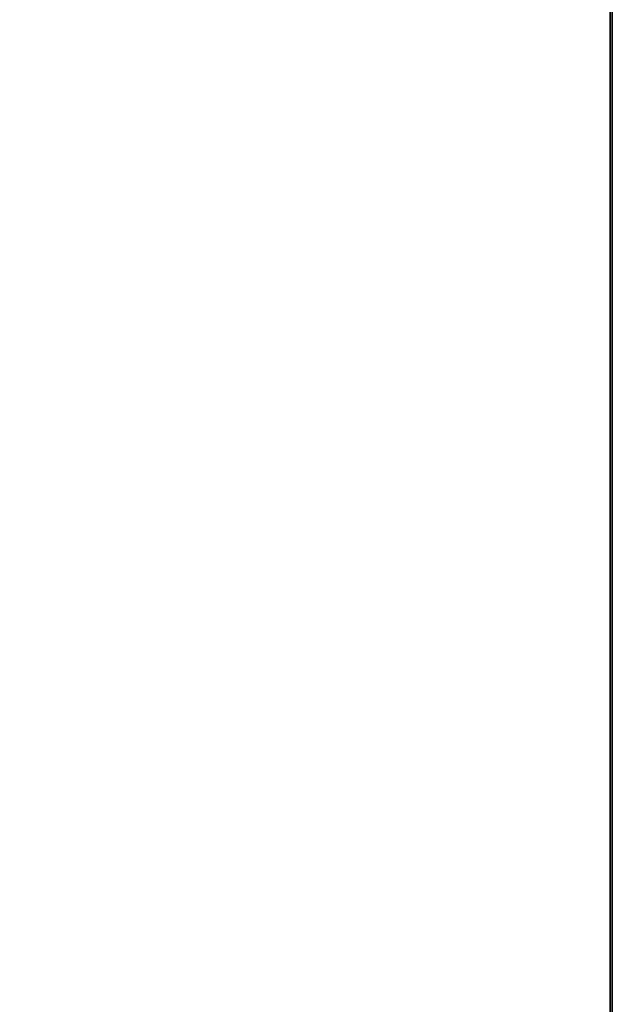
# Model space of a CAD drawing. Extents: x -4.8 to 35.9, y -3 to 20.9.
# Tile 252 of 256: x 31.1 to 34, y 8.5 to 13.4. Entities that reach past the tile are written whole.
import ezdxf

# ---------------------------------------------------------------- set-up
doc = ezdxf.new("R2010")
doc.units = 0

# ---------------------------------------------------------------- blocks, each defined once
blk = doc.blocks.new('Box-9c5aac30-f8ae-4034-90b2-d7c4fc0b7434')
at = {"color": 253, "linetype": 'Continuous', "true_color": 0xa0a0a0, "transparency": 33554687}
mesh = blk.add_polyface(dxfattribs=at)
corners = [(0, 0), (34, 0), (34, 19), (0, 19), (0, 0, 0.01), (34, 0, 0.01), (34, 19, 0.01), (0, 19, 0.01)]
mesh.append_faces([[corners[k] for k in face] for face in [(0, 1, 2, 3), (4, 5, 6, 7), (0, 1, 5, 4), (1, 2, 6, 5), (2, 3, 7, 6), (3, 0, 4, 7)]], dxfattribs={"color": 253})
blk = doc.blocks.new('Box-2bf854d7-3f64-4721-a526-d72fa3e3e497')
at = {"color": 253, "linetype": 'Continuous', "true_color": 0xa0a0a0, "transparency": 33554687}
mesh = blk.add_polyface(dxfattribs=at)
corners = [(0, 0), (34, 0), (34, 19), (0, 19), (0, 0, 0.01), (34, 0, 0.01), (34, 19, 0.01), (0, 19, 0.01)]
mesh.append_faces([[corners[k] for k in face] for face in [(0, 1, 2, 3), (4, 5, 6, 7), (0, 1, 5, 4), (1, 2, 6, 5), (2, 3, 7, 6), (3, 0, 4, 7)]], dxfattribs={"color": 253})
blk = doc.blocks.new('Box-0d494ec2-6835-42d8-bac6-8f8e8e2f4815')
at = {"color": 253, "linetype": 'Continuous', "true_color": 0xa0a0a0, "transparency": 33554687}
mesh = blk.add_polyface(dxfattribs=at)
corners = [(0, 0), (0.01, 0), (0.01, 19), (0, 19), (0, 0, 11.5), (0.01, 0, 11.5), (0.01, 19, 11.5), (0, 19, 11.5)]
mesh.append_faces([[corners[k] for k in face] for face in [(0, 1, 2, 3), (4, 5, 6, 7), (0, 1, 5, 4), (1, 2, 6, 5), (2, 3, 7, 6), (3, 0, 4, 7)]], dxfattribs={"color": 253})
blk = doc.blocks.new('b8be9b5a-3320-4f0e-bbbc-f388bb5e2de7')
at = {"linetype": 'Continuous', "transparency": 33554687}
for name, p in [('Box-9c5aac30-f8ae-4034-90b2-d7c4fc0b7434', (0, 0)), ('Box-2bf854d7-3f64-4721-a526-d72fa3e3e497', (0, 0, 11.49)), ('Box-0d494ec2-6835-42d8-bac6-8f8e8e2f4815', (33.99, 0))]:
    blk.add_blockref(name, p, dxfattribs=at)
blk = doc.blocks.new('008a4192-8c0a-4d11-a3e0-f67c3f4d5a44')
at = {"linetype": 'Continuous', "transparency": 33554687}
blk.add_blockref('b8be9b5a-3320-4f0e-bbbc-f388bb5e2de7', (0, 0), dxfattribs=at)

msp = doc.modelspace()

# ---------------------------------------------------------------- block references
at = {"transparency": 33554687}
msp.add_blockref('008a4192-8c0a-4d11-a3e0-f67c3f4d5a44', (0, 0), dxfattribs=at)

doc.saveas('drawing.dxf')
